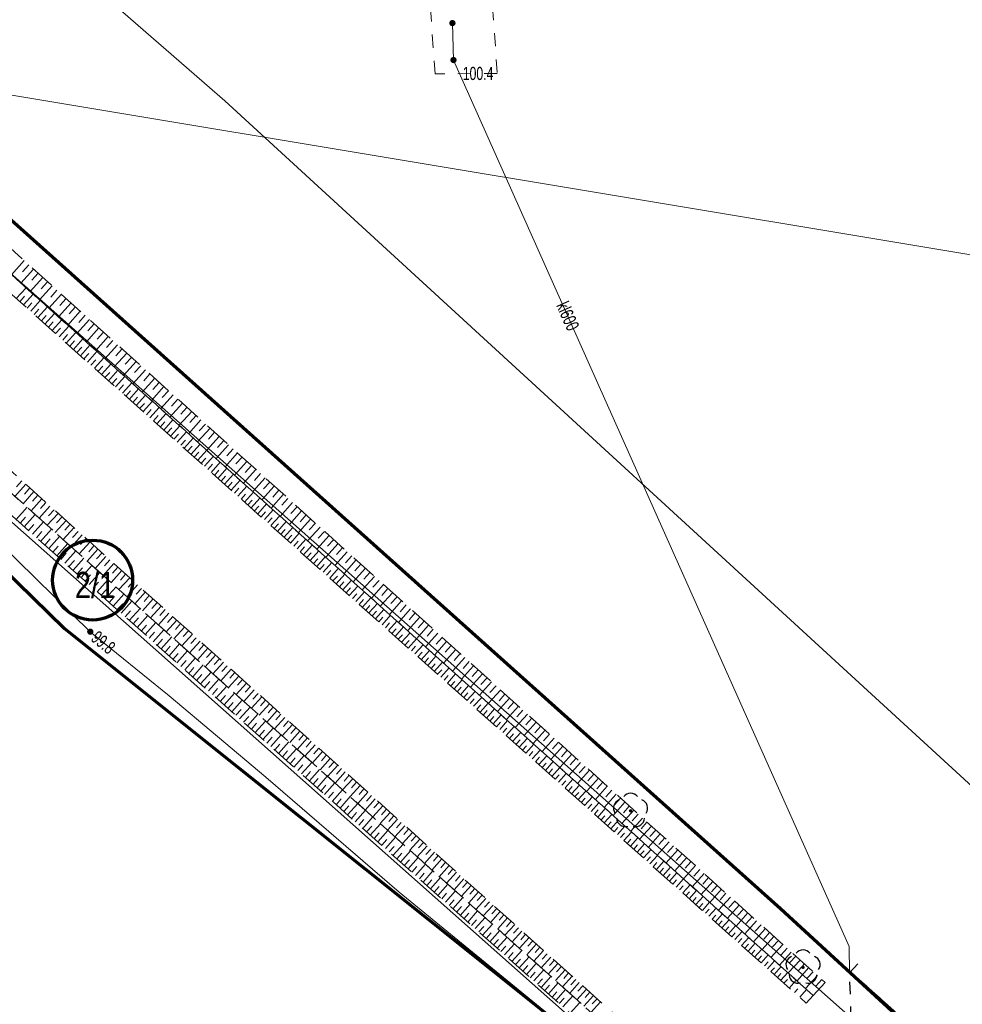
# Model space of a CAD drawing. Header units: inches. Extents: x 6497603 to 6502483, y 5925790 to 5934357.
# Tile 224 of 256: x 6500665 to 6500719, y 5927419 to 5927475. Entities that reach past the tile are written whole.
import ezdxf
from ezdxf.enums import TextEntityAlignment as Align

# ---------------------------------------------------------------- set-up
doc = ezdxf.new("R2010")
doc.units = ezdxf.units.IN
doc.header["$MEASUREMENT"] = 0
for name, pattern in [('1.5_0.75', [2.25, 1.5, -0.75]), ('219-1000', [0, 0]), ('egkk-1000', [3, 2.25, -0.75]), ('egug-1000', [1.5, 0.75, -0.75]), ('otkz_1000', [1.4, 0.7, -0.7])]:
    doc.linetypes.add(name, pattern=pattern)
for name, color, linetype in [('000 Inne (niezydentyfikowane)', 7, 'Continuous'), ('203-punkt graniczny', 7, 'Continuous'), ('211-numer działki ewidencyjnej', 7, 'Continuous'), ('217-kontur klasyfikacyjny', 7, 'Continuous'), ('218-kontur użytku gruntowego', 7, 'Continuous'), ('219-działka ewidencyjna', 7, 'Continuous'), ('drzewo liściaste', 7, 'Continuous'), ('pikieta naturalna', 7, 'Continuous'), ('pikieta naturalna-Atr2', 7, 'Continuous'), ('przepust', 7, 'Continuous'), ('przewód kanalizacyjny', 7, 'Continuous'), ('przewód kanalizacyjny-Atr1', 7, 'Continuous'), ('przewód telekomunikacyjny podziemny', 7, 'Continuous'), ('rzędna', 7, 'Continuous'), ('rzędna-Atr2', 7, 'Continuous'), ('skarpa nieumocniona', 7, 'Continuous')]:
    doc.layers.add(name, color=color, linetype=linetype)
doc.styles.get("Standard").update_dxf_attribs({"font": 'arial.ttf'})

# ---------------------------------------------------------------- blocks, each defined once
blk = doc.blocks.new('203')
at = {"linetype": 'Continuous', "lineweight": 0}
h = blk.add_hatch(color=0, dxfattribs=at)
edge = h.paths.add_edge_path()
edge.add_arc((0, 0), 0.09, 0, 360)
blk = doc.blocks.new('OP021')
at = {"linetype": 'Continuous', "lineweight": 13}
h = blk.add_hatch(color=0, dxfattribs=at)
edge = h.paths.add_edge_path()
edge.add_arc((0, 0), 0.1, 0, 360)
at = {"color": 0, "linetype": 'Continuous', "lineweight": -3}
for centre, start, end in [((-0.476, 0.154), 110.388, 213.756), ((0, 0.5), 38.316, 141.684), ((0.476, 0.154), 326.244, 69.612), ((-0.294, -0.404), 182.272, 285.64), ((0.294, -0.404), 254.36, 357.728), ((0.294, -0.404), 254.36, 357.728)]:
    blk.add_arc(centre, 0.5, start, end, dxfattribs=at)
blk = doc.blocks.new('PW01')
at = {"linetype": 'Continuous', "lineweight": 13}
h = blk.add_hatch(color=0, dxfattribs=at)
edge = h.paths.add_edge_path()
edge.add_arc((0, 0), 0.18, 0, 360)
blk = doc.blocks.new('IB05')
at = {"color": 0, "linetype": 'Continuous', "lineweight": 13}
for q in [(0.495, 0.495), (0.495, -0.495)]:
    blk.add_line((0, 0), q, dxfattribs=at)

msp = doc.modelspace()

# ---------------------------------------------------------------- linework, layer by layer
at = {"color": 6, "lineweight": 70}
for points in [[(6500494.826, 5927598.211), (6500560.74, 5927539.05), (6500612.603, 5927492.811), (6500630.68, 5927476.72), (6500667.62, 5927440.55), (6500677.534, 5927432.625), (6500706.59, 5927409.4), (6500721.72, 5927394.9), (6500753.28, 5927365.845), (6500790.226, 5927332.542), (6500822.361, 5927303.419), (6500863.27, 5927266.18), (6500897.263, 5927237.25), (6500912.951, 5927223.905), (6500930.854, 5927202.204), (6500937.14, 5927194.57), (6500953.68, 5927174.48)], [(6500952.04, 5927199.71), (6500933.25, 5927220.44), (6500906.62, 5927244.38), (6500879.567, 5927269.432), (6500862.55, 5927285.19), (6500844.927, 5927300.799), (6500833.95, 5927309.97), (6500796.4, 5927343.759), (6500782.53, 5927356.24), (6500741.24, 5927394.46), (6500708.509, 5927424.526), (6500654.77, 5927472.65), (6500629.93, 5927495.28), (6500599.508, 5927522.988), (6500580.25, 5927540.53), (6500550.42, 5927567.09)]]:
    msp.add_lwpolyline(points, dxfattribs=at)
at = {"color": 5, "lineweight": 70}
msp.add_circle((6500669.235, 5927443.306), 2.284, dxfattribs=at)
at = {"layer": '000 Inne (niezydentyfikowane)', "color": 7, "linetype": 'Continuous', "lineweight": 18, "flags": 128}
for points in [[(6500665.33, 5927461.56), (6500664.6, 5927460.75)], [(6500665.86, 5927461.07), (6500665.14, 5927460.27)], [(6500665.59, 5927461.31), (6500665.23, 5927460.91)], [(6500666.4, 5927460.59), (6500665.67, 5927459.79)], [(6500666.13, 5927460.83), (6500665.77, 5927460.43)], [(6500666.66, 5927460.35), (6500666.3, 5927459.95)], [(6500664.87, 5927459.39), (6500665.43, 5927460.01)], [(6500666.93, 5927460.11), (6500666.21, 5927459.31)], [(6500667.2, 5927459.87), (6500666.84, 5927459.47)], [(6500665.08, 5927459.21), (6500665.35, 5927459.52)], [(6500665.28, 5927459.03), (6500665.84, 5927459.64)], [(6500665.7, 5927458.66), (6500666.24, 5927459.28)], [(6500667.46, 5927459.63), (6500666.74, 5927458.83)], [(6500667.73, 5927459.39), (6500667.37, 5927458.99)], [(6500665.49, 5927458.84), (6500665.77, 5927459.15)], [(6500665.9, 5927458.48), (6500666.17, 5927458.79)], [(6500666.1, 5927458.3), (6500666.65, 5927458.91)], [(6500668, 5927459.15), (6500667.28, 5927458.35)], [(6500668.53, 5927458.67), (6500667.81, 5927457.87)], [(6500668.26, 5927458.91), (6500667.9, 5927458.51)], [(6500666.31, 5927458.11), (6500666.58, 5927458.42)], [(6500666.51, 5927457.93), (6500667.06, 5927458.54)], [(6500666.92, 5927457.57), (6500667.47, 5927458.18)], [(6500669.06, 5927458.19), (6500668.34, 5927457.39)], [(6500668.8, 5927458.43), (6500668.44, 5927458.03)], [(6500666.72, 5927457.75), (6500666.99, 5927458.06)], [(6500667.12, 5927457.39), (6500667.4, 5927457.69)], [(6500667.33, 5927457.21), (6500667.87, 5927457.81)], [(6500669.59, 5927457.71), (6500668.88, 5927456.91)], [(6500669.33, 5927457.95), (6500668.97, 5927457.55)], [(6500667.53, 5927457.02), (6500667.8, 5927457.33)], [(6500667.73, 5927456.84), (6500668.27, 5927457.45)], [(6500667.93, 5927456.66), (6500668.2, 5927456.97)], [(6500668.14, 5927456.48), (6500668.68, 5927457.09)], [(6500670.13, 5927457.23), (6500669.41, 5927456.43)], [(6500669.86, 5927457.47), (6500669.5, 5927457.07)], [(6500670.39, 5927456.99), (6500670.03, 5927456.59)], [(6500668.34, 5927456.3), (6500668.61, 5927456.61)], [(6500668.54, 5927456.12), (6500669.08, 5927456.73)], [(6500670.66, 5927456.75), (6500669.94, 5927455.95)], [(6500670.92, 5927456.51), (6500670.56, 5927456.11)], [(6500668.74, 5927455.94), (6500669.01, 5927456.25)], [(6500668.94, 5927455.76), (6500669.48, 5927456.37)], [(6500669.14, 5927455.59), (6500669.41, 5927455.89)], [(6500669.34, 5927455.41), (6500669.88, 5927456.01)], [(6500671.19, 5927456.27), (6500670.47, 5927455.48)], [(6500671.45, 5927456.03), (6500671.09, 5927455.64)], [(6500669.54, 5927455.23), (6500669.81, 5927455.53)], [(6500669.74, 5927455.05), (6500670.28, 5927455.65)], [(6500670.14, 5927454.69), (6500670.68, 5927455.29)], [(6500671.72, 5927455.79), (6500671, 5927455)], [(6500672.25, 5927455.32), (6500671.53, 5927454.52)], [(6500671.98, 5927455.55), (6500671.62, 5927455.16)], [(6500669.94, 5927454.87), (6500670.21, 5927455.17)], [(6500670.34, 5927454.52), (6500670.61, 5927454.82)], [(6500670.54, 5927454.34), (6500671.07, 5927454.94)], [(6500672.78, 5927454.84), (6500672.06, 5927454.05)], [(6500672.51, 5927455.08), (6500672.15, 5927454.68)], [(6500670.74, 5927454.16), (6500671, 5927454.46)], [(6500670.94, 5927453.98), (6500671.47, 5927454.58)], [(6500671.33, 5927453.63), (6500671.86, 5927454.23)], [(6500673.3, 5927454.36), (6500672.59, 5927453.57)], [(6500673.04, 5927454.6), (6500672.68, 5927454.2)], [(6500671.13, 5927453.81), (6500671.4, 5927454.11)], [(6500671.53, 5927453.46), (6500671.79, 5927453.75)], [(6500671.73, 5927453.28), (6500672.26, 5927453.87)], [(6500673.83, 5927453.89), (6500673.12, 5927453.1)], [(6500673.57, 5927454.12), (6500673.21, 5927453.73)], [(6500674.1, 5927453.65), (6500673.74, 5927453.25)], [(6500671.92, 5927453.1), (6500672.19, 5927453.4)], [(6500672.12, 5927452.93), (6500672.65, 5927453.52)], [(6500672.32, 5927452.75), (6500672.58, 5927453.05)], [(6500672.51, 5927452.58), (6500673.04, 5927453.17)], [(6500674.36, 5927453.41), (6500673.65, 5927452.62)], [(6500674.62, 5927453.17), (6500674.27, 5927452.78)], [(6500672.71, 5927452.4), (6500672.97, 5927452.7)], [(6500672.91, 5927452.23), (6500673.43, 5927452.82)], [(6500673.3, 5927451.88), (6500673.82, 5927452.47)], [(6500674.89, 5927452.94), (6500674.17, 5927452.15)], [(6500675.41, 5927452.46), (6500674.7, 5927451.67)], [(6500675.15, 5927452.7), (6500674.79, 5927452.3)], [(6500673.1, 5927452.05), (6500673.36, 5927452.35)], [(6500673.49, 5927451.71), (6500673.75, 5927452)], [(6500673.69, 5927451.53), (6500674.21, 5927452.12)], [(6500675.94, 5927451.99), (6500675.23, 5927451.2)], [(6500675.68, 5927452.22), (6500675.32, 5927451.83)], [(6500673.88, 5927451.36), (6500674.14, 5927451.65)], [(6500674.07, 5927451.18), (6500674.6, 5927451.77)], [(6500674.46, 5927450.84), (6500674.98, 5927451.42)], [(6500676.46, 5927451.51), (6500675.75, 5927450.72)], [(6500676.2, 5927451.75), (6500675.85, 5927451.36)], [(6500674.27, 5927451.01), (6500674.53, 5927451.3)], [(6500674.66, 5927450.67), (6500674.92, 5927450.96)], [(6500674.85, 5927450.49), (6500675.37, 5927451.07)], [(6500676.99, 5927451.04), (6500676.28, 5927450.25)], [(6500676.73, 5927451.28), (6500676.37, 5927450.88)], [(6500677.25, 5927450.8), (6500676.9, 5927450.41)], [(6500675.04, 5927450.32), (6500675.3, 5927450.61)], [(6500675.24, 5927450.15), (6500675.75, 5927450.73)], [(6500675.43, 5927449.98), (6500675.69, 5927450.27)], [(6500675.62, 5927449.81), (6500676.14, 5927450.38)], [(6500677.51, 5927450.57), (6500676.81, 5927449.78)], [(6500677.78, 5927450.33), (6500677.42, 5927449.94)], [(6500675.81, 5927449.63), (6500676.07, 5927449.92)], [(6500676, 5927449.46), (6500676.52, 5927450.04)], [(6500676.39, 5927449.12), (6500676.9, 5927449.7)], [(6500678.04, 5927450.09), (6500677.33, 5927449.31)], [(6500678.3, 5927449.86), (6500677.95, 5927449.46)], [(6500676.2, 5927449.29), (6500676.45, 5927449.58)], [(6500676.58, 5927448.95), (6500676.83, 5927449.24)], [(6500676.77, 5927448.78), (6500677.28, 5927449.35)], [(6500678.56, 5927449.62), (6500677.85, 5927448.84)], [(6500679.09, 5927449.15), (6500678.38, 5927448.37)], [(6500678.82, 5927449.39), (6500678.47, 5927448.99)], [(6500665.42, 5927448.78), (6500664.8, 5927448.09)], [(6500665.19, 5927448.98), (6500664.88, 5927448.64)], [(6500665.65, 5927448.57), (6500665.34, 5927448.22)], [(6500676.96, 5927448.61), (6500677.21, 5927448.9)], [(6500677.15, 5927448.44), (6500677.66, 5927449.01)], [(6500677.34, 5927448.27), (6500677.59, 5927448.56)], [(6500677.53, 5927448.1), (6500678.04, 5927448.67)], [(6500679.61, 5927448.68), (6500678.9, 5927447.89)], [(6500679.35, 5927448.91), (6500678.99, 5927448.52)], [(6500665.88, 5927448.36), (6500665.26, 5927447.67)], [(6500666.11, 5927448.15), (6500665.8, 5927447.81)], [(6500677.72, 5927447.93), (6500677.97, 5927448.22)], [(6500677.91, 5927447.76), (6500678.42, 5927448.33)], [(6500678.29, 5927447.43), (6500678.79, 5927447.99)], [(6500680.13, 5927448.21), (6500679.43, 5927447.42)], [(6500679.87, 5927448.44), (6500679.52, 5927448.05)], [(6500680.39, 5927447.97), (6500680.04, 5927447.58)], [(6500664.87, 5927446.77), (6500665.49, 5927447.47)], [(6500666.34, 5927447.95), (6500665.72, 5927447.26)], [(6500666.8, 5927447.53), (6500666.18, 5927446.85)], [(6500666.57, 5927447.74), (6500666.26, 5927447.4)], [(6500678.1, 5927447.6), (6500678.35, 5927447.88)], [(6500678.47, 5927447.26), (6500678.73, 5927447.54)], [(6500678.66, 5927447.09), (6500679.17, 5927447.66)], [(6500680.65, 5927447.74), (6500679.95, 5927446.95)], [(6500680.91, 5927447.5), (6500680.56, 5927447.11)], [(6500665.1, 5927446.56), (6500665.41, 5927446.91)], [(6500665.33, 5927446.35), (6500665.96, 5927447.05)], [(6500667.26, 5927447.12), (6500666.64, 5927446.44)], [(6500667.03, 5927447.33), (6500666.72, 5927446.98)], [(6500667.49, 5927446.92), (6500667.18, 5927446.57)], [(6500678.85, 5927446.92), (6500679.1, 5927447.21)], [(6500679.04, 5927446.76), (6500679.54, 5927447.32)], [(6500679.23, 5927446.59), (6500679.48, 5927446.87)], [(6500679.41, 5927446.42), (6500679.92, 5927446.98)], [(6500681.17, 5927447.27), (6500680.47, 5927446.49)], [(6500681.43, 5927447.03), (6500681.08, 5927446.64)], [(6500665.57, 5927446.14), (6500665.88, 5927446.49)], [(6500665.8, 5927445.94), (6500666.42, 5927446.63)], [(6500667.72, 5927446.71), (6500667.1, 5927446.02)], [(6500668.17, 5927446.3), (6500667.56, 5927445.62)], [(6500667.95, 5927446.5), (6500667.64, 5927446.16)], [(6500679.6, 5927446.25), (6500679.85, 5927446.53)], [(6500679.79, 5927446.09), (6500680.29, 5927446.65)], [(6500680.16, 5927445.75), (6500680.66, 5927446.31)], [(6500681.7, 5927446.8), (6500680.99, 5927446.02)], [(6500682.22, 5927446.33), (6500681.51, 5927445.55)], [(6500681.96, 5927446.56), (6500681.6, 5927446.17)], [(6500666.03, 5927445.73), (6500666.34, 5927446.08)], [(6500666.26, 5927445.52), (6500666.89, 5927446.22)], [(6500666.73, 5927445.11), (6500667.35, 5927445.8)], [(6500668.63, 5927445.89), (6500668.02, 5927445.21)], [(6500668.4, 5927446.09), (6500668.09, 5927445.75)], [(6500679.97, 5927445.92), (6500680.22, 5927446.2)], [(6500680.35, 5927445.59), (6500680.6, 5927445.87)], [(6500680.53, 5927445.42), (6500681.03, 5927445.98)], [(6500682.74, 5927445.86), (6500682.03, 5927445.08)], [(6500682.48, 5927446.09), (6500682.12, 5927445.7)], [(6500666.5, 5927445.31), (6500666.81, 5927445.66)], [(6500666.96, 5927444.9), (6500667.27, 5927445.25)], [(6500667.19, 5927444.69), (6500667.81, 5927445.39)], [(6500669.08, 5927445.48), (6500668.47, 5927444.8)], [(6500668.86, 5927445.68), (6500668.55, 5927445.34)], [(6500669.31, 5927445.27), (6500669.01, 5927444.93)], [(6500680.72, 5927445.25), (6500680.97, 5927445.53)], [(6500680.91, 5927445.09), (6500681.4, 5927445.64)], [(6500681.09, 5927444.92), (6500681.34, 5927445.2)], [(6500681.28, 5927444.76), (6500681.78, 5927445.31)], [(6500683.25, 5927445.39), (6500682.55, 5927444.61)], [(6500683, 5927445.62), (6500682.64, 5927445.24)], [(6500683.51, 5927445.16), (6500683.16, 5927444.77)], [(6500667.42, 5927444.49), (6500667.73, 5927444.84)], [(6500667.65, 5927444.28), (6500668.27, 5927444.98)], [(6500669.54, 5927445.07), (6500668.93, 5927444.39)], [(6500669.99, 5927444.66), (6500669.38, 5927443.98)], [(6500669.77, 5927444.87), (6500669.46, 5927444.53)], [(6500681.47, 5927444.59), (6500681.71, 5927444.87)], [(6500681.65, 5927444.42), (6500682.15, 5927444.98)], [(6500682.03, 5927444.09), (6500682.52, 5927444.64)], [(6500683.77, 5927444.92), (6500683.07, 5927444.14)], [(6500684.03, 5927444.69), (6500683.68, 5927444.3)], [(6500667.88, 5927444.08), (6500668.19, 5927444.42)], [(6500668.12, 5927443.87), (6500668.73, 5927444.56)], [(6500668.58, 5927443.46), (6500669.19, 5927444.15)], [(6500670.44, 5927444.25), (6500669.83, 5927443.58)], [(6500670.22, 5927444.46), (6500669.91, 5927444.12)], [(6500670.67, 5927444.05), (6500670.37, 5927443.71)], [(6500681.84, 5927444.26), (6500682.09, 5927444.53)], [(6500682.21, 5927443.92), (6500682.46, 5927444.2)], [(6500682.4, 5927443.76), (6500682.89, 5927444.31)], [(6500684.29, 5927444.46), (6500683.59, 5927443.68)], [(6500684.55, 5927444.22), (6500684.2, 5927443.83)], [(6500668.35, 5927443.67), (6500668.65, 5927444.01)], [(6500668.81, 5927443.25), (6500669.11, 5927443.6)], [(6500669.04, 5927443.05), (6500669.65, 5927443.74)], [(6500670.9, 5927443.85), (6500670.29, 5927443.17)], [(6500671.12, 5927443.64), (6500670.82, 5927443.31)], [(6500682.59, 5927443.59), (6500682.83, 5927443.86)], [(6500682.77, 5927443.42), (6500683.26, 5927443.97)], [(6500682.96, 5927443.26), (6500683.21, 5927443.53)], [(6500683.15, 5927443.09), (6500683.64, 5927443.64)], [(6500684.81, 5927443.99), (6500684.11, 5927443.21)], [(6500685.33, 5927443.52), (6500684.63, 5927442.75)], [(6500685.07, 5927443.75), (6500684.72, 5927443.37)], [(6500669.27, 5927442.84), (6500669.57, 5927443.19)], [(6500669.5, 5927442.64), (6500670.11, 5927443.33)], [(6500669.95, 5927442.23), (6500670.57, 5927442.92)], [(6500671.35, 5927443.44), (6500670.74, 5927442.77)], [(6500671.8, 5927443.04), (6500671.19, 5927442.36)], [(6500671.57, 5927443.24), (6500671.27, 5927442.9)], [(6500683.33, 5927442.92), (6500683.58, 5927443.2)], [(6500683.52, 5927442.76), (6500684.01, 5927443.3)], [(6500683.89, 5927442.42), (6500684.38, 5927442.97)], [(6500685.85, 5927443.05), (6500685.15, 5927442.28)], [(6500685.59, 5927443.29), (6500685.24, 5927442.9)], [(6500669.73, 5927442.44), (6500670.03, 5927442.78)], [(6500670.18, 5927442.03), (6500670.49, 5927442.37)], [(6500670.41, 5927441.82), (6500671.02, 5927442.51)], [(6500672.25, 5927442.63), (6500671.64, 5927441.96)], [(6500672.02, 5927442.83), (6500671.72, 5927442.5)], [(6500672.47, 5927442.43), (6500672.17, 5927442.09)], [(6500683.71, 5927442.59), (6500683.95, 5927442.86)], [(6500684.08, 5927442.26), (6500684.32, 5927442.53)], [(6500684.27, 5927442.09), (6500684.75, 5927442.63)], [(6500686.36, 5927442.59), (6500685.66, 5927441.81)], [(6500686.1, 5927442.82), (6500685.75, 5927442.43)], [(6500686.62, 5927442.36), (6500686.27, 5927441.97)], [(6500670.64, 5927441.62), (6500670.95, 5927441.96)], [(6500670.87, 5927441.42), (6500671.48, 5927442.1)], [(6500672.7, 5927442.23), (6500672.09, 5927441.55)], [(6500673.14, 5927441.82), (6500672.54, 5927441.15)], [(6500672.92, 5927442.02), (6500672.62, 5927441.69)], [(6500684.45, 5927441.92), (6500684.7, 5927442.2)], [(6500684.64, 5927441.76), (6500685.12, 5927442.3)], [(6500684.83, 5927441.59), (6500685.07, 5927441.86)], [(6500685.01, 5927441.43), (6500685.5, 5927441.97)], [(6500686.88, 5927442.12), (6500686.18, 5927441.35)], [(6500687.14, 5927441.89), (6500686.79, 5927441.5)], [(6500671.1, 5927441.21), (6500671.4, 5927441.55)], [(6500671.33, 5927441.01), (6500671.94, 5927441.69)], [(6500671.78, 5927440.6), (6500672.39, 5927441.29)], [(6500673.59, 5927441.42), (6500672.99, 5927440.75)], [(6500673.37, 5927441.62), (6500673.07, 5927441.29)], [(6500673.81, 5927441.22), (6500673.51, 5927440.88)], [(6500685.2, 5927441.26), (6500685.44, 5927441.53)], [(6500685.39, 5927441.09), (6500685.87, 5927441.63)], [(6500685.76, 5927440.76), (6500686.24, 5927441.3)], [(6500687.39, 5927441.66), (6500686.7, 5927440.89)], [(6500687.65, 5927441.43), (6500687.3, 5927441.04)], [(6500671.55, 5927440.81), (6500671.86, 5927441.15)], [(6500672.01, 5927440.4), (6500672.31, 5927440.74)], [(6500672.24, 5927440.2), (6500672.84, 5927440.88)], [(6500674.04, 5927441.02), (6500673.44, 5927440.35)], [(6500674.26, 5927440.82), (6500673.96, 5927440.48)], [(6500685.57, 5927440.93), (6500685.81, 5927441.19)], [(6500685.95, 5927440.59), (6500686.19, 5927440.86)], [(6500686.13, 5927440.43), (6500686.61, 5927440.96)], [(6500687.91, 5927441.19), (6500687.21, 5927440.42)], [(6500688.42, 5927440.73), (6500687.73, 5927439.96)], [(6500688.17, 5927440.96), (6500687.82, 5927440.58)], [(6500672.46, 5927440), (6500672.77, 5927440.34)], [(6500672.69, 5927439.79), (6500673.3, 5927440.47)], [(6500674.48, 5927440.62), (6500673.88, 5927439.95)], [(6500674.93, 5927440.22), (6500674.33, 5927439.55)], [(6500674.71, 5927440.42), (6500674.4, 5927440.08)], [(6500686.32, 5927440.26), (6500686.56, 5927440.53)], [(6500686.51, 5927440.09), (6500686.98, 5927440.63)], [(6500686.69, 5927439.93), (6500686.93, 5927440.19)], [(6500686.88, 5927439.76), (6500687.36, 5927440.29)], [(6500688.94, 5927440.27), (6500688.24, 5927439.5)], [(6500688.68, 5927440.5), (6500688.33, 5927440.11)], [(6500672.92, 5927439.59), (6500673.22, 5927439.93)], [(6500673.14, 5927439.39), (6500673.75, 5927440.07)], [(6500673.37, 5927439.19), (6500673.67, 5927439.53)], [(6500673.6, 5927438.99), (6500674.2, 5927439.66)], [(6500675.37, 5927439.82), (6500674.77, 5927439.15)], [(6500675.15, 5927440.02), (6500674.85, 5927439.68)], [(6500675.59, 5927439.62), (6500675.29, 5927439.28)], [(6500687.07, 5927439.59), (6500687.3, 5927439.86)], [(6500687.25, 5927439.43), (6500687.73, 5927439.96)], [(6500687.44, 5927439.26), (6500687.68, 5927439.53)], [(6500687.63, 5927439.09), (6500688.1, 5927439.62)], [(6500689.45, 5927439.8), (6500688.76, 5927439.03)], [(6500689.2, 5927440.03), (6500688.85, 5927439.65)], [(6500689.71, 5927439.57), (6500689.36, 5927439.19)], [(6500673.82, 5927438.78), (6500674.12, 5927439.12)], [(6500674.05, 5927438.58), (6500674.65, 5927439.26)], [(6500675.81, 5927439.42), (6500675.22, 5927438.75)], [(6500676.26, 5927439.02), (6500675.66, 5927438.36)], [(6500676.04, 5927439.22), (6500675.74, 5927438.89)], [(6500687.81, 5927438.93), (6500688.05, 5927439.19)], [(6500688, 5927438.76), (6500688.47, 5927439.29)], [(6500689.97, 5927439.34), (6500689.27, 5927438.57)], [(6500690.22, 5927439.11), (6500689.88, 5927438.72)], [(6500674.27, 5927438.38), (6500674.57, 5927438.72)], [(6500674.5, 5927438.18), (6500675.1, 5927438.86)], [(6500674.95, 5927437.78), (6500675.55, 5927438.46)], [(6500676.7, 5927438.62), (6500676.1, 5927437.96)], [(6500676.48, 5927438.82), (6500676.18, 5927438.49)], [(6500676.92, 5927438.42), (6500676.62, 5927438.09)], [(6500688.19, 5927438.59), (6500688.42, 5927438.86)], [(6500688.37, 5927438.43), (6500688.84, 5927438.96)], [(6500688.56, 5927438.26), (6500688.79, 5927438.53)], [(6500688.75, 5927438.1), (6500689.22, 5927438.62)], [(6500690.48, 5927438.88), (6500689.79, 5927438.11)], [(6500690.99, 5927438.42), (6500690.3, 5927437.65)], [(6500690.73, 5927438.65), (6500690.39, 5927438.26)], [(6500674.72, 5927437.98), (6500675.02, 5927438.32)], [(6500675.17, 5927437.58), (6500675.47, 5927437.92)], [(6500675.4, 5927437.38), (6500676, 5927438.05)], [(6500677.14, 5927438.22), (6500676.55, 5927437.56)], [(6500677.36, 5927438.03), (6500677.06, 5927437.7)], [(6500688.93, 5927437.93), (6500689.17, 5927438.19)], [(6500689.12, 5927437.76), (6500689.59, 5927438.29)], [(6500689.31, 5927437.6), (6500689.54, 5927437.86)], [(6500689.49, 5927437.43), (6500689.96, 5927437.95)], [(6500691.5, 5927437.95), (6500690.81, 5927437.19)], [(6500691.25, 5927438.18), (6500690.9, 5927437.8)], [(6500675.62, 5927437.18), (6500675.92, 5927437.52)], [(6500675.85, 5927436.98), (6500676.45, 5927437.65)], [(6500677.58, 5927437.83), (6500676.99, 5927437.17)], [(6500678.02, 5927437.43), (6500677.43, 5927436.77)], [(6500677.8, 5927437.63), (6500677.5, 5927437.3)], [(6500689.68, 5927437.26), (6500689.91, 5927437.52)], [(6500689.87, 5927437.1), (6500690.33, 5927437.62)], [(6500690.24, 5927436.76), (6500690.7, 5927437.28)], [(6500692.01, 5927437.49), (6500691.32, 5927436.73)], [(6500691.76, 5927437.72), (6500691.41, 5927437.34)], [(6500676.07, 5927436.78), (6500676.37, 5927437.12)], [(6500676.29, 5927436.58), (6500676.89, 5927437.25)], [(6500676.52, 5927436.38), (6500676.82, 5927436.72)], [(6500676.74, 5927436.18), (6500677.34, 5927436.85)], [(6500678.46, 5927437.04), (6500677.87, 5927436.38)], [(6500678.24, 5927437.23), (6500677.94, 5927436.91)], [(6500678.68, 5927436.84), (6500678.38, 5927436.51)], [(6500690.05, 5927436.93), (6500690.28, 5927437.19)], [(6500690.43, 5927436.6), (6500690.66, 5927436.86)], [(6500690.61, 5927436.43), (6500691.07, 5927436.95)], [(6500692.53, 5927437.03), (6500691.83, 5927436.27)], [(6500692.27, 5927437.26), (6500691.92, 5927436.88)], [(6500692.78, 5927436.8), (6500692.44, 5927436.42)], [(6500676.96, 5927435.98), (6500677.26, 5927436.32)], [(6500677.19, 5927435.78), (6500677.78, 5927436.45)], [(6500678.9, 5927436.64), (6500678.31, 5927435.99)], [(6500679.33, 5927436.25), (6500678.74, 5927435.59)], [(6500679.11, 5927436.45), (6500678.82, 5927436.12)], [(6500690.8, 5927436.26), (6500691.03, 5927436.52)], [(6500690.98, 5927436.1), (6500691.45, 5927436.61)], [(6500691.17, 5927435.93), (6500691.4, 5927436.19)], [(6500691.36, 5927435.76), (6500691.82, 5927436.28)], [(6500693.04, 5927436.57), (6500692.35, 5927435.81)], [(6500693.29, 5927436.34), (6500692.95, 5927435.96)], [(6500677.41, 5927435.59), (6500677.71, 5927435.92)], [(6500677.63, 5927435.39), (6500678.23, 5927436.06)], [(6500678.08, 5927434.99), (6500678.67, 5927435.66)], [(6500679.77, 5927435.86), (6500679.18, 5927435.2)], [(6500679.55, 5927436.05), (6500679.26, 5927435.73)], [(6500679.99, 5927435.66), (6500679.69, 5927435.33)], [(6500691.54, 5927435.6), (6500691.77, 5927435.86)], [(6500691.73, 5927435.43), (6500692.19, 5927435.95)], [(6500692.1, 5927435.1), (6500692.56, 5927435.61)], [(6500693.55, 5927436.11), (6500692.86, 5927435.35)], [(6500694.06, 5927435.65), (6500693.37, 5927434.89)], [(6500693.8, 5927435.88), (6500693.46, 5927435.5)], [(6500677.85, 5927435.19), (6500678.15, 5927435.52)], [(6500678.3, 5927434.79), (6500678.6, 5927435.13)], [(6500678.52, 5927434.6), (6500679.11, 5927435.26)], [(6500680.21, 5927435.46), (6500679.62, 5927434.81)], [(6500680.64, 5927435.07), (6500680.05, 5927434.42)], [(6500680.42, 5927435.27), (6500680.13, 5927434.94)], [(6500691.92, 5927435.26), (6500692.15, 5927435.52)], [(6500692.29, 5927434.93), (6500692.52, 5927435.19)], [(6500692.48, 5927434.77), (6500692.93, 5927435.28)], [(6500694.57, 5927435.19), (6500693.88, 5927434.43)], [(6500694.31, 5927435.42), (6500693.97, 5927435.04)], [(6500678.74, 5927434.4), (6500679.04, 5927434.73)], [(6500678.96, 5927434.2), (6500679.56, 5927434.87)], [(6500679.41, 5927433.81), (6500680, 5927434.47)], [(6500681.07, 5927434.68), (6500680.49, 5927434.03)], [(6500680.86, 5927434.88), (6500680.56, 5927434.55)], [(6500681.29, 5927434.49), (6500681, 5927434.16)], [(6500692.66, 5927434.6), (6500692.89, 5927434.85)], [(6500692.85, 5927434.43), (6500693.31, 5927434.94)], [(6500693.04, 5927434.27), (6500693.27, 5927434.52)], [(6500693.22, 5927434.1), (6500693.68, 5927434.61)], [(6500695.07, 5927434.73), (6500694.39, 5927433.97)], [(6500694.82, 5927434.96), (6500694.48, 5927434.58)], [(6500695.33, 5927434.5), (6500694.98, 5927434.12)], [(6500679.19, 5927434), (6500679.48, 5927434.34)], [(6500679.63, 5927433.61), (6500679.92, 5927433.94)], [(6500679.85, 5927433.41), (6500680.44, 5927434.07)], [(6500681.51, 5927434.29), (6500680.92, 5927433.64)], [(6500681.72, 5927434.1), (6500681.43, 5927433.77)], [(6500693.41, 5927433.93), (6500693.64, 5927434.19)], [(6500693.6, 5927433.77), (6500694.05, 5927434.27)], [(6500693.97, 5927433.43), (6500694.42, 5927433.94)], [(6500695.58, 5927434.28), (6500694.9, 5927433.51)], [(6500695.84, 5927434.05), (6500695.49, 5927433.67)], [(6500680.07, 5927433.22), (6500680.36, 5927433.55)], [(6500680.29, 5927433.02), (6500680.88, 5927433.68)], [(6500681.94, 5927433.9), (6500681.36, 5927433.25)], [(6500682.37, 5927433.51), (6500681.79, 5927432.87)], [(6500682.16, 5927433.71), (6500681.86, 5927433.38)], [(6500693.78, 5927433.6), (6500694.01, 5927433.85)], [(6500694.16, 5927433.27), (6500694.38, 5927433.52)], [(6500694.34, 5927433.1), (6500694.79, 5927433.6)], [(6500696.09, 5927433.82), (6500695.4, 5927433.06)], [(6500696.6, 5927433.36), (6500695.91, 5927432.6)], [(6500696.34, 5927433.59), (6500696, 5927433.21)], [(6500680.51, 5927432.82), (6500680.8, 5927433.15)], [(6500680.73, 5927432.63), (6500681.32, 5927433.29)], [(6500681.17, 5927432.24), (6500681.76, 5927432.89)], [(6500682.8, 5927433.12), (6500682.22, 5927432.48)], [(6500682.59, 5927433.32), (6500682.3, 5927432.99)], [(6500683.02, 5927432.93), (6500682.73, 5927432.61)], [(6500694.53, 5927432.93), (6500694.76, 5927433.19)], [(6500694.72, 5927432.77), (6500695.17, 5927433.27)], [(6500694.9, 5927432.6), (6500695.13, 5927432.85)], [(6500695.09, 5927432.43), (6500695.54, 5927432.94)], [(6500697.1, 5927432.9), (6500696.42, 5927432.14)], [(6500696.85, 5927433.13), (6500696.51, 5927432.75)], [(6500680.95, 5927432.43), (6500681.24, 5927432.76)], [(6500681.39, 5927432.04), (6500681.68, 5927432.37)], [(6500681.61, 5927431.84), (6500682.19, 5927432.5)], [(6500683.23, 5927432.74), (6500682.65, 5927432.09)], [(6500683.66, 5927432.35), (6500683.08, 5927431.71)], [(6500683.45, 5927432.54), (6500683.16, 5927432.22)], [(6500695.28, 5927432.27), (6500695.5, 5927432.52)], [(6500695.46, 5927432.1), (6500695.91, 5927432.6)], [(6500695.84, 5927431.77), (6500696.28, 5927432.27)], [(6500697.61, 5927432.45), (6500696.93, 5927431.69)], [(6500697.36, 5927432.67), (6500697.02, 5927432.3)], [(6500697.86, 5927432.22), (6500697.52, 5927431.84)], [(6500681.83, 5927431.65), (6500682.12, 5927431.98)], [(6500682.05, 5927431.45), (6500682.63, 5927432.11)], [(6500682.48, 5927431.06), (6500683.07, 5927431.72)], [(6500684.09, 5927431.96), (6500683.51, 5927431.32)], [(6500683.88, 5927432.16), (6500683.59, 5927431.83)], [(6500684.31, 5927431.77), (6500684.02, 5927431.45)], [(6500695.65, 5927431.93), (6500695.87, 5927432.18)], [(6500696.02, 5927431.6), (6500696.25, 5927431.85)], [(6500696.21, 5927431.44), (6500696.65, 5927431.93)], [(6500698.12, 5927431.99), (6500697.43, 5927431.23)], [(6500698.37, 5927431.76), (6500698.03, 5927431.38)], [(6500682.27, 5927431.26), (6500682.56, 5927431.59)], [(6500682.7, 5927430.87), (6500682.99, 5927431.2)], [(6500682.92, 5927430.67), (6500683.5, 5927431.33)], [(6500684.52, 5927431.58), (6500683.94, 5927430.94)], [(6500684.95, 5927431.19), (6500684.37, 5927430.55)], [(6500684.73, 5927431.39), (6500684.45, 5927431.06)], [(6500696.4, 5927431.27), (6500696.62, 5927431.52)], [(6500696.58, 5927431.1), (6500697.03, 5927431.6)], [(6500696.77, 5927430.94), (6500696.99, 5927431.18)], [(6500696.96, 5927430.77), (6500697.4, 5927431.26)], [(6500698.62, 5927431.53), (6500697.94, 5927430.78)], [(6500698.88, 5927431.31), (6500698.53, 5927430.93)], [(6500683.14, 5927430.48), (6500683.43, 5927430.81)], [(6500683.36, 5927430.29), (6500683.94, 5927430.94)], [(6500683.79, 5927429.9), (6500684.37, 5927430.55)], [(6500685.37, 5927430.81), (6500684.8, 5927430.17)], [(6500685.16, 5927431), (6500684.87, 5927430.68)], [(6500685.59, 5927430.62), (6500685.3, 5927430.3)], [(6500697.14, 5927430.6), (6500697.36, 5927430.85)], [(6500697.33, 5927430.44), (6500697.77, 5927430.93)], [(6500697.7, 5927430.1), (6500698.14, 5927430.59)], [(6500699.13, 5927431.08), (6500698.44, 5927430.32)], [(6500699.63, 5927430.62), (6500698.95, 5927429.87)], [(6500699.38, 5927430.85), (6500699.04, 5927430.47)], [(6500683.57, 5927430.09), (6500683.86, 5927430.42)], [(6500684.01, 5927429.7), (6500684.3, 5927430.03)], [(6500684.23, 5927429.51), (6500684.81, 5927430.16)], [(6500685.8, 5927430.42), (6500685.23, 5927429.79)], [(6500686.22, 5927430.04), (6500685.65, 5927429.41)], [(6500686.01, 5927430.23), (6500685.73, 5927429.91)], [(6500697.52, 5927430.27), (6500697.74, 5927430.52)], [(6500697.89, 5927429.94), (6500698.11, 5927430.18)], [(6500698.08, 5927429.77), (6500698.51, 5927430.26)], [(6500700.14, 5927430.17), (6500699.46, 5927429.41)], [(6500699.88, 5927430.4), (6500699.54, 5927430.02)], [(6500684.44, 5927429.32), (6500684.73, 5927429.64)], [(6500684.66, 5927429.12), (6500685.24, 5927429.78)], [(6500686.65, 5927429.66), (6500686.08, 5927429.02)], [(6500686.44, 5927429.85), (6500686.15, 5927429.53)], [(6500686.86, 5927429.47), (6500686.58, 5927429.15)], [(6500698.26, 5927429.6), (6500698.48, 5927429.85)], [(6500698.45, 5927429.44), (6500698.89, 5927429.93)], [(6500698.64, 5927429.27), (6500698.85, 5927429.51)], [(6500698.82, 5927429.1), (6500699.26, 5927429.59)], [(6500700.64, 5927429.72), (6500699.96, 5927428.96)], [(6500700.39, 5927429.94), (6500700.05, 5927429.56)], [(6500700.89, 5927429.49), (6500700.55, 5927429.11)], [(6500684.88, 5927428.93), (6500685.17, 5927429.26)], [(6500685.09, 5927428.74), (6500685.67, 5927429.39)], [(6500685.31, 5927428.55), (6500685.6, 5927428.87)], [(6500685.52, 5927428.35), (6500686.1, 5927429)], [(6500687.07, 5927429.28), (6500686.5, 5927428.64)], [(6500687.5, 5927428.9), (6500686.93, 5927428.26)], [(6500687.28, 5927429.09), (6500687, 5927428.77)], [(6500699.01, 5927428.94), (6500699.23, 5927429.18)], [(6500699.2, 5927428.77), (6500699.63, 5927429.26)], [(6500699.38, 5927428.6), (6500699.6, 5927428.85)], [(6500699.57, 5927428.44), (6500700, 5927428.92)], [(6500701.14, 5927429.26), (6500700.46, 5927428.51)], [(6500701.39, 5927429.03), (6500701.05, 5927428.66)], [(6500685.74, 5927428.16), (6500686.03, 5927428.49)], [(6500685.96, 5927427.97), (6500686.53, 5927428.62)], [(6500687.92, 5927428.52), (6500687.35, 5927427.88)], [(6500687.71, 5927428.71), (6500687.42, 5927428.39)], [(6500688.13, 5927428.33), (6500687.84, 5927428.01)], [(6500699.76, 5927428.27), (6500699.97, 5927428.51)], [(6500699.94, 5927428.11), (6500700.37, 5927428.59)], [(6500701.65, 5927428.81), (6500700.97, 5927428.05)], [(6500702.15, 5927428.36), (6500701.47, 5927427.6)], [(6500701.9, 5927428.58), (6500701.56, 5927428.2)], [(6500686.17, 5927427.78), (6500686.46, 5927428.1)], [(6500686.39, 5927427.59), (6500686.96, 5927428.23)], [(6500686.6, 5927427.39), (6500686.89, 5927427.72)], [(6500686.82, 5927427.2), (6500687.39, 5927427.85)], [(6500688.34, 5927428.14), (6500687.77, 5927427.51)], [(6500688.76, 5927427.76), (6500688.19, 5927427.13)], [(6500688.55, 5927427.95), (6500688.27, 5927427.63)], [(6500700.13, 5927427.94), (6500700.34, 5927428.18)], [(6500700.32, 5927427.77), (6500700.75, 5927428.25)], [(6500700.5, 5927427.61), (6500700.72, 5927427.85)], [(6500700.69, 5927427.44), (6500701.12, 5927427.92)], [(6500702.65, 5927427.9), (6500701.97, 5927427.15)], [(6500702.4, 5927428.13), (6500702.06, 5927427.75)], [(6500687.03, 5927427.01), (6500687.32, 5927427.33)], [(6500687.25, 5927426.82), (6500687.82, 5927427.46)], [(6500689.18, 5927427.38), (6500688.61, 5927426.75)], [(6500688.97, 5927427.57), (6500688.69, 5927427.25)], [(6500689.39, 5927427.19), (6500689.11, 5927426.88)], [(6500700.88, 5927427.27), (6500701.09, 5927427.51)], [(6500701.06, 5927427.11), (6500701.49, 5927427.58)], [(6500701.25, 5927426.94), (6500701.46, 5927427.18)], [(6500701.44, 5927426.77), (6500701.86, 5927427.25)], [(6500703.15, 5927427.45), (6500702.47, 5927426.7)], [(6500702.9, 5927427.68), (6500702.56, 5927427.3)], [(6500703.4, 5927427.22), (6500703.06, 5927426.85)], [(6500687.46, 5927426.63), (6500687.75, 5927426.95)], [(6500687.67, 5927426.44), (6500688.25, 5927427.08)], [(6500688.1, 5927426.06), (6500688.67, 5927426.7)], [(6500689.6, 5927427), (6500689.03, 5927426.37)], [(6500690.02, 5927426.63), (6500689.45, 5927426)], [(6500689.81, 5927426.81), (6500689.53, 5927426.5)], [(6500701.62, 5927426.61), (6500701.83, 5927426.85)], [(6500701.81, 5927426.44), (6500702.23, 5927426.92)], [(6500703.65, 5927427), (6500702.98, 5927426.25)], [(6500703.9, 5927426.77), (6500703.56, 5927426.4)], [(6500687.89, 5927426.25), (6500688.17, 5927426.57)], [(6500688.31, 5927425.87), (6500688.6, 5927426.19)], [(6500688.53, 5927425.68), (6500689.1, 5927426.32)], [(6500690.44, 5927426.25), (6500689.87, 5927425.62)], [(6500690.23, 5927426.44), (6500689.95, 5927426.12)], [(6500690.64, 5927426.06), (6500690.36, 5927425.75)], [(6500702, 5927426.27), (6500702.21, 5927426.51)], [(6500702.18, 5927426.11), (6500702.6, 5927426.58)], [(6500702.37, 5927425.94), (6500702.58, 5927426.18)], [(6500702.56, 5927425.77), (6500702.98, 5927426.25)], [(6500704.15, 5927426.55), (6500703.48, 5927425.8)], [(6500704.65, 5927426.1), (6500703.98, 5927425.35)], [(6500704.4, 5927426.32), (6500704.07, 5927425.95)], [(6500688.74, 5927425.49), (6500689.03, 5927425.81)], [(6500688.95, 5927425.3), (6500689.52, 5927425.94)], [(6500689.38, 5927424.92), (6500689.95, 5927425.56)], [(6500690.85, 5927425.87), (6500690.29, 5927425.25)], [(6500691.27, 5927425.5), (6500690.71, 5927424.87)], [(6500691.06, 5927425.69), (6500690.78, 5927425.37)], [(6500702.74, 5927425.61), (6500702.95, 5927425.84)], [(6500702.93, 5927425.44), (6500703.35, 5927425.91)], [(6500703.11, 5927425.27), (6500703.32, 5927425.51)], [(6500703.3, 5927425.11), (6500703.72, 5927425.58)], [(6500705.15, 5927425.65), (6500704.48, 5927424.9)], [(6500704.9, 5927425.87), (6500704.57, 5927425.5)], [(6500689.17, 5927425.11), (6500689.45, 5927425.43)], [(6500689.59, 5927424.73), (6500689.88, 5927425.05)], [(6500689.8, 5927424.54), (6500690.37, 5927425.18)], [(6500691.69, 5927425.12), (6500691.12, 5927424.5)], [(6500691.48, 5927425.31), (6500691.2, 5927425)], [(6500691.89, 5927424.94), (6500691.61, 5927424.63)], [(6500703.49, 5927424.94), (6500703.7, 5927425.18)], [(6500703.67, 5927424.78), (6500704.09, 5927425.24)], [(6500704.05, 5927424.44), (6500704.46, 5927424.91)], [(6500705.65, 5927425.2), (6500704.98, 5927424.45)], [(6500705.4, 5927425.42), (6500705.07, 5927425.05)], [(6500705.9, 5927424.97), (6500705.56, 5927424.6)], [(6500690.02, 5927424.35), (6500690.3, 5927424.67)], [(6500690.23, 5927424.16), (6500690.8, 5927424.8)], [(6500690.65, 5927423.78), (6500691.22, 5927424.42)], [(6500692.1, 5927424.75), (6500691.54, 5927424.13)], [(6500692.51, 5927424.38), (6500691.96, 5927423.76)], [(6500692.31, 5927424.56), (6500692.03, 5927424.25)], [(6500703.86, 5927424.61), (6500704.07, 5927424.84)], [(6500704.23, 5927424.28), (6500704.44, 5927424.51)], [(6500704.42, 5927424.11), (6500704.84, 5927424.57)], [(6500706.15, 5927424.75), (6500705.48, 5927424)], [(6500706.4, 5927424.52), (6500706.06, 5927424.15)], [(6500690.44, 5927423.97), (6500690.72, 5927424.29)], [(6500690.86, 5927423.59), (6500691.15, 5927423.91)], [(6500691.08, 5927423.41), (6500691.64, 5927424.04)], [(6500692.93, 5927424.01), (6500692.37, 5927423.39)], [(6500692.72, 5927424.19), (6500692.44, 5927423.88)], [(6500693.13, 5927423.82), (6500692.86, 5927423.51)], [(6500704.61, 5927423.94), (6500704.82, 5927424.18)], [(6500704.79, 5927423.78), (6500705.21, 5927424.24)], [(6500704.98, 5927423.61), (6500705.19, 5927423.84)], [(6500705.17, 5927423.44), (6500705.58, 5927423.91)], [(6500706.65, 5927424.3), (6500705.98, 5927423.55)], [(6500707.15, 5927423.85), (6500706.47, 5927423.1)], [(6500706.9, 5927424.07), (6500706.56, 5927423.7)], [(6500691.29, 5927423.22), (6500691.57, 5927423.53)], [(6500691.5, 5927423.03), (6500692.06, 5927423.66)], [(6500691.92, 5927422.65), (6500692.48, 5927423.29)], [(6500693.34, 5927423.63), (6500692.78, 5927423.02)], [(6500693.75, 5927423.26), (6500693.2, 5927422.64)], [(6500693.55, 5927423.45), (6500693.27, 5927423.14)], [(6500705.35, 5927423.28), (6500705.56, 5927423.51)], [(6500705.54, 5927423.11), (6500705.95, 5927423.57)], [(6500705.91, 5927422.78), (6500706.32, 5927423.24)], [(6500707.64, 5927423.4), (6500706.97, 5927422.65)], [(6500707.4, 5927423.62), (6500707.06, 5927423.25)], [(6500691.71, 5927422.84), (6500691.99, 5927423.16)], [(6500692.13, 5927422.47), (6500692.41, 5927422.78)], [(6500692.34, 5927422.28), (6500692.9, 5927422.91)], [(6500694.16, 5927422.89), (6500693.61, 5927422.28)], [(6500693.96, 5927423.08), (6500693.68, 5927422.77)], [(6500694.37, 5927422.71), (6500694.09, 5927422.4)], [(6500705.73, 5927422.94), (6500705.93, 5927423.17)], [(6500706.1, 5927422.61), (6500706.31, 5927422.84)], [(6500706.29, 5927422.44), (6500706.7, 5927422.9)], [(6500708.14, 5927422.95), (6500707.47, 5927422.21)], [(6500707.89, 5927423.18), (6500707.56, 5927422.8)], [(6500708.39, 5927422.73), (6500708.05, 5927422.36)], [(6500692.55, 5927422.09), (6500692.83, 5927422.41)], [(6500692.76, 5927421.91), (6500693.32, 5927422.54)], [(6500693.18, 5927421.53), (6500693.74, 5927422.16)], [(6500694.57, 5927422.52), (6500694.02, 5927421.91)], [(6500694.98, 5927422.15), (6500694.43, 5927421.54)], [(6500694.78, 5927422.34), (6500694.5, 5927422.03)], [(6500706.47, 5927422.28), (6500706.68, 5927422.51)], [(6500706.66, 5927422.11), (6500707.07, 5927422.57)], [(6500706.85, 5927421.95), (6500707.05, 5927422.17)], [(6500707.03, 5927421.78), (6500707.44, 5927422.23)], [(6500708.64, 5927422.5), (6500707.97, 5927421.76)], [(6500708.89, 5927422.28), (6500708.55, 5927421.91)], [(6500692.97, 5927421.72), (6500693.25, 5927422.03)], [(6500693.39, 5927421.35), (6500693.67, 5927421.66)], [(6500693.6, 5927421.16), (6500694.16, 5927421.79)], [(6500695.39, 5927421.78), (6500694.84, 5927421.17)], [(6500695.19, 5927421.97), (6500694.91, 5927421.66)], [(6500695.6, 5927421.6), (6500695.32, 5927421.29)], [(6500707.22, 5927421.61), (6500707.42, 5927421.84)], [(6500707.41, 5927421.45), (6500707.81, 5927421.9)], [(6500707.78, 5927421.11), (6500708.18, 5927421.56)], [(6500709.13, 5927422.06), (6500708.46, 5927421.31)], [(6500709.63, 5927421.61), (6500708.96, 5927420.87)], [(6500709.38, 5927421.83), (6500709.05, 5927421.46)], [(6500693.8, 5927420.97), (6500694.08, 5927421.29)], [(6500694.01, 5927420.79), (6500694.57, 5927421.41)], [(6500694.43, 5927420.42), (6500694.99, 5927421.04)], [(6500695.8, 5927421.42), (6500695.25, 5927420.8)], [(6500696.21, 5927421.05), (6500695.66, 5927420.44)], [(6500696.01, 5927421.23), (6500695.73, 5927420.93)], [(6500707.59, 5927421.28), (6500707.8, 5927421.51)], [(6500707.97, 5927420.95), (6500708.17, 5927421.17)], [(6500708.15, 5927420.78), (6500708.56, 5927421.23)], [(6500710.12, 5927421.16), (6500709.46, 5927420.42)], [(6500709.88, 5927421.39), (6500709.54, 5927421.02)], [(6500694.22, 5927420.6), (6500694.5, 5927420.91)], [(6500694.64, 5927420.23), (6500694.92, 5927420.54)], [(6500694.85, 5927420.04), (6500695.4, 5927420.67)], [(6500696.62, 5927420.68), (6500696.07, 5927420.07)], [(6500696.41, 5927420.87), (6500696.14, 5927420.56)], [(6500696.82, 5927420.5), (6500696.55, 5927420.19)], [(6500708.34, 5927420.61), (6500708.54, 5927420.84)], [(6500708.53, 5927420.45), (6500708.93, 5927420.9)], [(6500708.71, 5927420.28), (6500708.91, 5927420.5)], [(6500709.01, 5927420.01), (6500709.41, 5927420.46)], [(6500710.62, 5927420.72), (6500709.95, 5927419.98)], [(6500710.37, 5927420.94), (6500710.04, 5927420.57)], [(6500710.87, 5927420.49), (6500710.53, 5927420.12)], [(6500695.05, 5927419.86), (6500695.33, 5927420.17)], [(6500695.26, 5927419.67), (6500695.82, 5927420.3)], [(6500695.68, 5927419.3), (6500696.23, 5927419.93)], [(6500697.02, 5927420.32), (6500696.48, 5927419.71)], [(6500697.43, 5927419.95), (6500696.88, 5927419.34)], [(6500697.23, 5927420.13), (6500696.95, 5927419.83)], [(6500709.31, 5927419.75), (6500709.51, 5927419.97)], [(6500709.61, 5927419.48), (6500710, 5927419.93)], [(6500695.47, 5927419.49), (6500695.75, 5927419.8)], [(6500695.88, 5927419.12), (6500696.16, 5927419.43)], [(6500696.09, 5927418.93), (6500696.65, 5927419.56)], [(6500697.83, 5927419.59), (6500697.29, 5927418.98)], [(6500697.63, 5927419.77), (6500697.36, 5927419.46)], [(6500698.04, 5927419.4), (6500697.76, 5927419.1)], [(6500696.5, 5927418.57), (6500697.06, 5927419.19)], [(6500698.24, 5927419.22), (6500697.69, 5927418.62)]]:
    msp.add_lwpolyline(points, dxfattribs=at)
at = {"layer": '217-kontur klasyfikacyjny', "color": 3, "linetype": 'egkk-1000', "lineweight": 18, "flags": 128}
for points in [[(6500667.62, 5927440.55), (6500630.68, 5927476.72)], [(6500654.77, 5927472.65), (6500715.92, 5927417.89)], [(6500706.59, 5927409.4), (6500667.62, 5927440.55)]]:
    msp.add_lwpolyline(points, dxfattribs=at)
at = {"layer": '218-kontur użytku gruntowego', "color": 3, "linetype": 'egug-1000', "lineweight": 18, "flags": 128}
for points in [[(6500688.79, 5927472.22), (6500684.48, 5927533.4)], [(6500688.03, 5927532.9), (6500692.34, 5927472.25)], [(6500667.62, 5927440.55), (6500630.68, 5927476.72)], [(6500654.77, 5927472.65), (6500715.92, 5927417.89)], [(6500692.34, 5927472.25), (6500688.79, 5927472.22)], [(6500706.59, 5927409.4), (6500667.62, 5927440.55)]]:
    msp.add_lwpolyline(points, dxfattribs=at)
at = {"layer": '219-działka ewidencyjna', "color": 3, "linetype": '219-1000', "lineweight": 18, "flags": 128}
for points in [[(6500667.62, 5927440.55), (6500630.68, 5927476.72)], [(6500706.59, 5927409.4), (6500630.68, 5927476.72)], [(6500714.69, 5927416.41), (6500650.34, 5927473.4)], [(6500987.87, 5927417.18), (6500654.77, 5927472.65)], [(6500715.92, 5927417.89), (6500654.77, 5927472.65)], [(6500706.59, 5927409.4), (6500667.62, 5927440.55)]]:
    msp.add_lwpolyline(points, dxfattribs=at)
at = {"layer": 'przepust', "color": 7, "linetype": 'otkz_1000', "lineweight": 25, "flags": 128}
msp.add_lwpolyline([(6500713.15, 5927401.47), (6500712.46, 5927420.87)], dxfattribs=at)
at = {"layer": 'przewód kanalizacyjny', "color": 34, "linetype": 'Continuous', "lineweight": 18, "flags": 128}
msp.add_lwpolyline([(6500689.78, 5927475.12), (6500689.84, 5927473.01), (6500712.44, 5927422.39), (6500712.46, 5927420.87)], dxfattribs=at)
at = {"layer": 'przewód telekomunikacyjny podziemny', "color": 30, "linetype": 'Continuous', "lineweight": 18, "flags": 128}
for points in [[(6500589.21, 5927547.86), (6500595.38, 5927542.7), (6500620.7, 5927519.73), (6500647.78, 5927495.91), (6500676.79, 5927470.69), (6500723.62, 5927427.69), (6500736.76, 5927416.73), (6500782.76, 5927374.08), (6500822.32, 5927339.62), (6500852.3, 5927309.72), (6500890.73, 5927275.46), (6500903.68, 5927262.91), (6500907.83, 5927257.24), (6500929.05, 5927241.84), (6500960.76, 5927213.18)], [(6500575.71, 5927541.88), (6500586.15, 5927531.7), (6500598.37, 5927521.35), (6500608.89, 5927511.56), (6500620.35, 5927501.14), (6500626.97, 5927495.03), (6500639.54, 5927483.88), (6500643.25, 5927480.66), (6500635.81, 5927472.21), (6500646.24, 5927461.31), (6500655.9, 5927453.11), (6500659.73, 5927449.53), (6500669.1, 5927440.36), (6500673.6, 5927436.69), (6500679.12, 5927432.06), (6500686.73, 5927425.49), (6500695.83, 5927418.04), (6500700.61, 5927414.46), (6500713.85, 5927402.5), (6500718.65, 5927398.32), (6500724.97, 5927391.58)]]:
    msp.add_lwpolyline(points, dxfattribs=at)
at = {"layer": 'skarpa nieumocniona', "color": 7, "linetype": '1.5_0.75', "lineweight": 18, "flags": 128}
for points in [[(6500561.65, 5927540.5), (6500562, 5927541.07), (6500563.1, 5927540.93), (6500704.67, 5927413.43), (6500704.13, 5927412.85)], [(6500561.65, 5927540.5), (6500562, 5927541.07), (6500563.1, 5927540.93), (6500704.67, 5927413.43), (6500704.13, 5927412.85)], [(6500561.65, 5927540.5), (6500704.13, 5927412.85), (6500703.58, 5927412.26), (6500560.95, 5927539.39)], [(6500561.65, 5927540.5), (6500704.13, 5927412.85), (6500703.58, 5927412.26), (6500560.95, 5927539.39)], [(6500710.38, 5927419.59), (6500652.15, 5927471.95), (6500652.9, 5927472.76), (6500711.06, 5927420.32)], [(6500710.38, 5927419.59), (6500652.15, 5927471.95), (6500652.9, 5927472.76), (6500711.06, 5927420.32)], [(6500651.54, 5927471.29), (6500652.15, 5927471.95), (6500710.38, 5927419.59), (6500709.98, 5927419.15)], [(6500651.54, 5927471.29), (6500652.15, 5927471.95), (6500710.38, 5927419.59), (6500709.98, 5927419.15)]]:
    msp.add_lwpolyline(points, close=True, dxfattribs=at)

# ---------------------------------------------------------------- block references
at = {"layer": '203-punkt graniczny', "color": 3, "linetype": 'Continuous', "lineweight": 18}
msp.add_blockref('203', (6500667.62, 5927440.55), dxfattribs=at)
at = {"layer": 'drzewo liściaste', "color": 94, "linetype": 'Continuous', "lineweight": 18}
for p in [(6500699.95, 5927430.13), (6500709.8, 5927421.19)]:
    msp.add_blockref('OP021', p, dxfattribs=at)
at = {"layer": 'pikieta naturalna', "color": 7, "linetype": 'Continuous', "lineweight": 13}
for p in [(6500689.78, 5927475.12), (6500689.84, 5927473.01)]:
    msp.add_blockref('PW01', p, dxfattribs=at)
at = {"layer": 'przepust', "color": 7, "linetype": 'Continuous', "lineweight": 25, "rotation": 92.03699999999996}
msp.add_blockref('IB05', (6500712.46, 5927420.87), dxfattribs=at)
at = {"layer": 'rzędna', "color": 30, "linetype": 'Continuous', "lineweight": 18}
msp.add_blockref('PW01', (6500669.1, 5927440.36), dxfattribs=at)

# ---------------------------------------------------------------- texts
at = {"layer": '211-numer działki ewidencyjnej', "color": 3, "linetype": 'Continuous', "lineweight": 18, "width": 0.79}
msp.add_text('2/1', height=1.5, dxfattribs=at).set_placement((6500668.22, 5927442.28))
at = {"layer": 'pikieta naturalna-Atr2', "color": 7, "width": 0.667}
msp.add_text('100.4', height=0.75, dxfattribs=at).set_placement((6500690.37, 5927471.87))
at = {"layer": 'przewód kanalizacyjny-Atr1', "color": 34, "width": 0.667}
msp.add_text('kl600', height=0.75, rotation=294.059, dxfattribs=at).set_placement((6500696.03, 5927459.15), align=Align.MIDDLE_LEFT)
at = {"layer": 'rzędna-Atr2', "color": 30, "width": 0.667}
msp.add_text('99.8', height=0.75, rotation=320.801, dxfattribs=at).set_placement((6500669.32, 5927440.18), align=Align.MIDDLE_LEFT)

doc.saveas('drawing.dxf')
